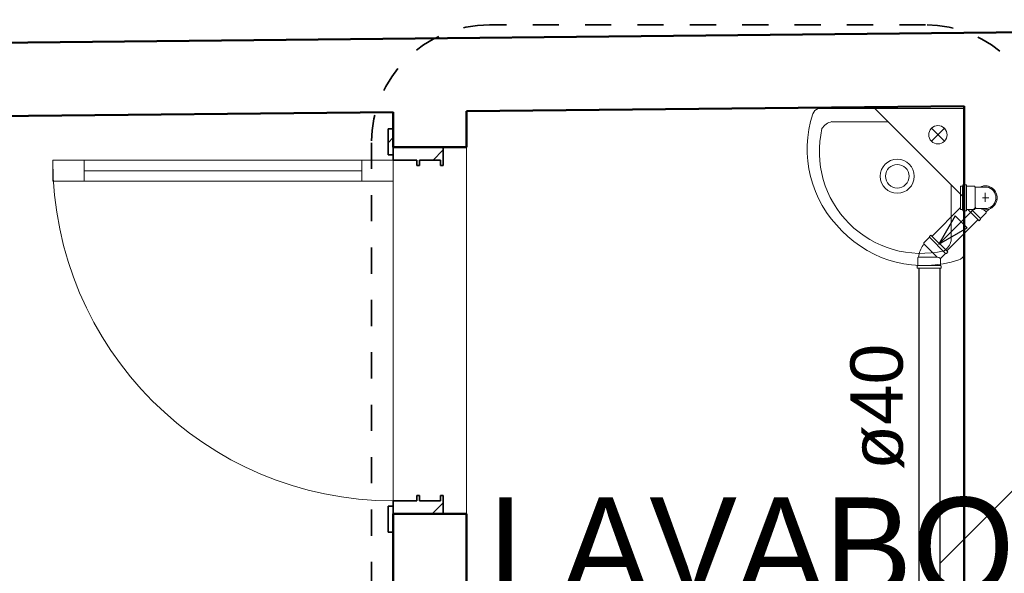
# Model space of a CAD drawing. Header units: millimetres. Extents: x 567 to 934, y -1 to 364.
# Tile 92 of 256: x 588.78 to 592.54, y 101.58 to 103.69. Entities that reach past the tile are written whole.
import ezdxf

# ---------------------------------------------------------------- set-up
doc = ezdxf.new("R2010")
doc.units = ezdxf.units.MM
doc.header["$MEASUREMENT"] = 0
doc.linetypes.add('NULL', pattern=[0])
doc.linetypes.add('Projeção', pattern=[0.0065, 0.005, -0.0015])
for name, color, linetype, lineweight in [('A-ANNO-SYMB', 7, 'Continuous', 9), ('A-AREA-IDEN', 7, 'Continuous', 9), ('A-DETL-GENF', 7, 'Continuous', 13), ('A-DETL-GENF-HDLN', 7, 'Continuous', 13), ('A-WALL', 7, 'Continuous', 25), ('ARQ-ALV-REB', 7, 'Continuous', 18), ('ARQ-ESQUAD', 7, 'Continuous', 25), ('C-PROP-LINE', 7, 'Continuous', 25), ('Peças hidrossanitárias', 7, 'Continuous', 13), ('Simbolos', 14, 'Continuous', 20), ('Simbolos_int', 14, 'Continuous', 15), ('TQ-Condutos', 14, 'Continuous', 25), ('TQ-Sentido conduto', 14, 'Continuous', 30), ('TQ-Textos conduto', 7, 'Continuous', 9)]:
    doc.layers.add(name, color=color, linetype=linetype, lineweight=lineweight)
doc.layers.add('ARQ FINA', color=8, linetype='Continuous')
doc.styles.add('Arial', font='arial.ttf')
doc.styles.add('Humnst777 BlkCn BT_1', font='txt', dxfattribs={"height": 0.1875})
pattern_1 = [(45, (577.2211, 84.8633), (-0.67352, 0.67352), []), (45, (577.4591, 84.8633), (2e-15, 1.34704), []), (45, (576.9831, 84.8633), (2e-15, 1.34704), [])]

msp = doc.modelspace()

# ---------------------------------------------------------------- hatches: boundary and pattern name
at = {"layer": 'ARQ-ESQUAD', "lineweight": 13}
h = msp.add_hatch(dxfattribs=at)
h.set_pattern_fill('FP_11', color=8, scale=2, angle=90, style=0, pattern_type=2)
h.set_pattern_definition(pattern_1)
h.paths.add_polyline_path([(590.1911, 101.7353), (590.2111, 101.7353), (590.2111, 101.8353), (590.1911, 101.8353), (590.1911, 101.8053)])
h.paths.add_polyline_path([(590.1911, 103.1753), (590.2111, 103.1753), (590.2111, 103.2753), (590.1911, 103.2753), (590.1911, 103.2053)])
h = msp.add_hatch(dxfattribs=at)
h.set_pattern_fill('FP_11', color=8, scale=2, angle=90, style=0, pattern_type=2)
h.set_pattern_definition(pattern_1)
h.paths.add_polyline_path([(590.2111, 101.8053), (590.4011, 101.8053), (590.4007, 101.8753), (590.3911, 101.8753), (590.3911, 101.8553), (590.3111, 101.8553), (590.3111, 101.8753), (590.3011, 101.8753), (590.3011, 101.8553), (590.2111, 101.8553), (590.2111, 101.8196)])
h.paths.add_polyline_path([(590.3011, 103.1353), (590.3111, 103.1353), (590.3111, 103.1553), (590.3911, 103.1553), (590.3911, 103.1353), (590.4011, 103.1353), (590.4007, 103.2053), (590.2111, 103.2053), (590.2111, 103.1553), (590.3011, 103.1553)])

# ---------------------------------------------------------------- linework, layer by layer
at = {"layer": 'A-ANNO-SYMB', "color": 8, "linetype": 'Projeção', "lineweight": 35}
for p, q in [((592.2435, 103.6722), (590.5783, 103.6722)), ((590.1283, 103.2222), (590.1283, 100.1042))]:
    msp.add_line(p, q, dxfattribs=at)
for centre, start, end in [((590.5783, 103.2222), 90, 180), ((592.2435, 103.2222), 0, 90)]:
    msp.add_arc(centre, 0.45, start, end, dxfattribs=at)
at = {"layer": 'A-DETL-GENF', "color": 8}
for p, q in [((588.9111, 103.0753), (588.9111, 103.1553)), ((588.9111, 103.1553), (590.2111, 103.1553)), ((588.9111, 103.1553), (588.9111, 103.0753)), ((589.0311, 103.1553), (588.9111, 103.1553)), ((589.0311, 103.0753), (589.0311, 103.1553)), ((590.0911, 103.1553), (590.0911, 103.0753)), ((590.2111, 103.1553), (590.0911, 103.1553)), ((590.2111, 103.1553), (590.2111, 103.0753)), ((590.2111, 103.0753), (590.2111, 103.1553)), ((589.0311, 103.1153), (590.0911, 103.1153)), ((590.2111, 103.0753), (588.9111, 103.0753)), ((588.9111, 103.0753), (589.0311, 103.0753)), ((590.0911, 103.0753), (590.2111, 103.0753))]:
    msp.add_line(p, q, dxfattribs=at)
at = {"layer": 'A-DETL-GENF-HDLN', "color": 8}
msp.add_arc((590.2111, 103.1553), 1.3, 180, 270, dxfattribs=at)
at = {"layer": 'A-WALL', "color": 8, "lineweight": 50}
for p, q in [((597.1191, 103.6918), (584.238, 103.5566)), ((590.4911, 103.3422), (592.3911, 103.3621)), ((592.3911, 103.3621), (592.3911, 99.9553)), ((585.0148, 103.2848), (590.2111, 103.3393)), ((590.2111, 103.3393), (590.2111, 103.2053)), ((590.4911, 103.2053), (590.4911, 103.3422)), ((590.2111, 103.2053), (590.4911, 103.2053)), ((590.4911, 101.8053), (590.2111, 101.8053)), ((590.2111, 101.8053), (590.2111, 99.9553)), ((590.4911, 99.9553), (590.4911, 101.8053))]:
    msp.add_line(p, q, dxfattribs=at)
at = {"layer": 'ARQ FINA', "lineweight": 5}
for radius in [0.065, 0.045]:
    msp.add_circle((592.1356, 103.0942), radius, dxfattribs=at)
at = {"layer": 'ARQ-ALV-REB', "color": 8}
for p, q in [((590.4911, 101.8053), (590.4911, 103.2053)), ((590.2111, 101.8553), (590.2111, 103.0753))]:
    msp.add_line(p, q, dxfattribs=at)
at = {"layer": 'ARQ-ESQUAD', "color": 8, "lineweight": 35}
for p, q in [((590.1911, 103.2753), (590.2111, 103.2753)), ((590.1911, 103.1753), (590.1911, 103.2753)), ((590.2111, 103.1553), (590.2111, 103.2053)), ((590.2111, 103.2053), (590.2111, 103.1753)), ((590.4011, 103.2053), (590.4011, 103.1353)), ((590.2111, 103.1753), (590.1911, 103.1753)), ((590.3011, 103.1553), (590.2111, 103.1553)), ((590.3011, 103.1353), (590.3011, 103.1553)), ((590.3111, 103.1353), (590.3011, 103.1353)), ((590.3111, 103.1553), (590.3111, 103.1353)), ((590.3911, 103.1553), (590.3111, 103.1553)), ((590.3911, 103.1353), (590.3911, 103.1553)), ((590.4011, 103.1353), (590.3911, 103.1353)), ((590.2111, 101.8553), (590.3011, 101.8553)), ((590.2111, 101.8053), (590.2111, 101.8553)), ((590.3011, 101.8753), (590.3111, 101.8753)), ((590.3011, 101.8553), (590.3011, 101.8753)), ((590.3111, 101.8753), (590.3111, 101.8553)), ((590.3111, 101.8553), (590.3911, 101.8553)), ((590.3911, 101.8753), (590.4011, 101.8753)), ((590.3911, 101.8553), (590.3911, 101.8753)), ((590.4011, 101.8753), (590.4011, 101.8053)), ((590.1911, 101.8353), (590.2111, 101.8353)), ((590.1911, 101.7353), (590.1911, 101.8353)), ((590.2111, 101.8353), (590.2111, 101.8053)), ((590.2111, 101.7353), (590.1911, 101.7353))]:
    msp.add_line(p, q, dxfattribs=at)
at = {"layer": 'C-PROP-LINE', "color": 8}
msp.add_line((597.0711, 103.6912), (584.4897, 103.5593), dxfattribs=at)
at = {"layer": 'Peças hidrossanitárias', "color": 8}
for p, q in [((591.8335, 103.3527), (592.3911, 103.3527)), ((592.3911, 103.0119), (592.0503, 103.3527)), ((591.886, 103.3025), (592.1005, 103.3025)), ((592.266, 103.2771), (592.3155, 103.2276)), ((592.3155, 103.2771), (592.266, 103.2276)), ((592.3409, 103.0621), (592.3409, 102.8476))]:
    msp.add_line(p, q, dxfattribs=at)
for radius in [0.065, 0.045]:
    msp.add_circle((592.1356, 103.0942), radius, dxfattribs=at)
for centre, radius, start, end in [((591.8435, 103.3224), 0.0319, 108.2146, 161.7854), ((592.223, 103.1975), 0.4314, 161.7854, 226.2146), ((592.2271, 103.1887), 0.389, 167.0451, 282.9549), ((591.8987, 103.2439), 0.06, 102.2639, 147.7361), ((592.2908, 103.2524), 0.035, 135, 315), ((592.2908, 103.2524), 0.035, 135, 315), ((592.2908, 103.2524), 0.035, 315, 135), ((592.2908, 103.2524), 0.035, 315, 135), ((592.2359, 103.1846), 0.4314, 223.7854, 288.2146), ((592.2823, 102.8603), 0.06, 302.2639, 347.7361), ((592.3608, 102.8051), 0.0319, 288.2146, 341.7854)]:
    msp.add_arc(centre, radius, start, end, dxfattribs=at)
at = {"layer": 'Simbolos'}
for p, q in [((592.3771, 102.9678), (592.3771, 103.056)), ((592.3771, 103.056), (592.3833, 103.056)), ((592.3861, 103.0606), (592.3852, 103.0575)), ((592.388, 103.062), (592.3976, 103.062)), ((592.3995, 103.0602), (592.3998, 103.0579)), ((592.4017, 103.056), (592.4301, 103.056)), ((592.4301, 103.056), (592.433, 103.0531)), ((592.4516, 103.0531), (592.433, 103.0531)), ((592.4711, 103.0531), (592.4516, 103.0531)), ((592.3771, 102.9678), (592.3833, 102.9678)), ((592.3861, 102.9633), (592.3852, 102.9664)), ((592.388, 102.9618), (592.3976, 102.9618)), ((592.3995, 102.9637), (592.3998, 102.966)), ((592.4017, 102.9678), (592.4301, 102.9678)), ((592.4482, 102.9245), (592.4049, 102.9678)), ((592.4301, 102.9678), (592.433, 102.9707)), ((592.4516, 102.9707), (592.433, 102.9707)), ((592.4711, 102.9707), (592.4516, 102.9707)), ((592.4539, 102.933), (592.4751, 102.9542)), ((592.4864, 102.969), (592.4751, 102.9577)), ((592.4751, 102.9542), (592.4751, 102.9577)), ((592.4482, 102.9245), (592.4539, 102.9302)), ((592.4539, 102.9302), (592.4539, 102.933)), ((592.2643, 102.8696), (592.2586, 102.864)), ((592.2586, 102.864), (592.2586, 102.8611)), ((592.3288, 102.8051), (592.2643, 102.8696)), ((592.2586, 102.8611), (592.2374, 102.8399)), ((592.2374, 102.8399), (592.2374, 102.8365)), ((592.3203, 102.7995), (592.3012, 102.7804)), ((592.3231, 102.7995), (592.3203, 102.7995)), ((592.3288, 102.8051), (592.3231, 102.7995)), ((592.212, 102.7515), (592.214, 102.7535)), ((592.212, 102.7435), (592.212, 102.7515)), ((592.214, 102.7835), (592.2164, 102.7859)), ((592.214, 102.7535), (592.214, 102.7835)), ((592.3012, 102.7535), (592.3012, 102.7804)), ((592.3033, 102.7515), (592.3012, 102.7535)), ((592.3033, 102.7435), (592.3033, 102.7515)), ((592.3033, 102.7435), (592.212, 102.7435))]:
    msp.add_line(p, q, dxfattribs=at)
for points in [[(592.3833, 103.056), (592.3836, 103.0561), (592.3839, 103.0561), (592.3842, 103.0562), (592.3844, 103.0564), (592.3846, 103.0565), (592.3848, 103.0568), (592.385, 103.057), (592.3851, 103.0572), (592.3852, 103.0575)], [(592.388, 103.062), (592.3877, 103.062), (592.3874, 103.0619), (592.3871, 103.0618), (592.3869, 103.0617), (592.3867, 103.0615), (592.3865, 103.0613), (592.3863, 103.0611), (592.3862, 103.0608), (592.3861, 103.0606)], [(592.3995, 103.0602), (592.3995, 103.0605), (592.3994, 103.0608), (592.3992, 103.0611), (592.399, 103.0614), (592.3988, 103.0616), (592.3985, 103.0618), (592.3982, 103.0619), (592.3979, 103.062), (592.3976, 103.062)], [(592.3997, 103.0579), (592.3998, 103.0575), (592.3999, 103.0572), (592.4001, 103.0569), (592.4003, 103.0567), (592.4005, 103.0565), (592.4008, 103.0563), (592.4011, 103.0561), (592.4014, 103.0561), (592.4017, 103.056)], [(592.4711, 102.9708), (592.4783, 102.9714), (592.4852, 102.9732), (592.4917, 102.9763), (592.4976, 102.9804), (592.5026, 102.9855), (592.5068, 102.9913), (592.5098, 102.9979), (592.5117, 103.0048), (592.5123, 103.0119), (592.5117, 103.0191), (592.5098, 103.026), (592.5068, 103.0325), (592.5026, 103.0384), (592.4976, 103.0435), (592.4917, 103.0476), (592.4852, 103.0506), (592.4783, 103.0525), (592.4711, 103.0531)], [(592.3852, 102.9664), (592.3851, 102.9666), (592.385, 102.9669), (592.3848, 102.9671), (592.3846, 102.9673), (592.3844, 102.9675), (592.3842, 102.9676), (592.3839, 102.9677), (592.3836, 102.9678), (592.3833, 102.9678)], [(592.3861, 102.9633), (592.3862, 102.963), (592.3863, 102.9628), (592.3865, 102.9626), (592.3867, 102.9623), (592.3869, 102.9622), (592.3871, 102.962), (592.3874, 102.9619), (592.3877, 102.9619), (592.388, 102.9618)], [(592.3976, 102.9618), (592.3979, 102.9619), (592.3982, 102.9619), (592.3985, 102.9621), (592.3988, 102.9623), (592.399, 102.9625), (592.3992, 102.9627), (592.3994, 102.963), (592.3995, 102.9633), (592.3995, 102.9637)], [(592.4017, 102.9678), (592.4014, 102.9678), (592.4011, 102.9677), (592.4008, 102.9676), (592.4005, 102.9674), (592.4003, 102.9672), (592.4001, 102.9669), (592.3999, 102.9666), (592.3998, 102.9663), (592.3997, 102.966)], [(592.2374, 102.8365), (592.2339, 102.8315), (592.2307, 102.8262), (592.2278, 102.8208), (592.2251, 102.8153), (592.2228, 102.8096), (592.2207, 102.8038), (592.219, 102.7979), (592.2176, 102.7919), (592.2164, 102.7859)]]:
    msp.add_lwpolyline(points, dxfattribs=at)
at = {"layer": 'Simbolos_int'}
for p, q in [((592.3848, 103.056), (592.3848, 102.9678)), ((592.3999, 103.056), (592.3999, 102.9678)), ((592.433, 103.0531), (592.433, 102.9707)), ((592.4711, 103.0313), (592.4711, 102.9959)), ((592.485, 103.0119), (592.4604, 103.0119)), ((592.4539, 102.933), (592.419, 102.9678)), ((592.4751, 102.9577), (592.4661, 102.9666)), ((592.2881, 102.7859), (592.2374, 102.8365)), ((592.2586, 102.8611), (592.3203, 102.7995)), ((592.3012, 102.7535), (592.214, 102.7535)), ((592.2164, 102.7859), (592.2881, 102.7859)), ((592.2881, 102.7859), (592.2939, 102.7835)), ((592.2939, 102.7835), (592.3012, 102.7804))]:
    msp.add_line(p, q, dxfattribs=at)
for points in [[(592.4864, 102.969), (592.4915, 102.9711), (592.4962, 102.9739), (592.5006, 102.9771), (592.5045, 102.9809), (592.508, 102.9851), (592.5109, 102.9898), (592.5133, 102.9947), (592.5151, 102.9999), (592.5162, 103.0052), (592.5167, 103.0107), (592.5165, 103.0161), (592.5157, 103.0216), (592.5142, 103.0268), (592.5121, 103.0319), (592.5094, 103.0367), (592.5062, 103.0411), (592.5024, 103.0451), (592.4983, 103.0486), (592.4937, 103.0516), (592.4888, 103.054), (592.4836, 103.0558), (592.4783, 103.057), (592.4728, 103.0575), (592.4673, 103.0574), (592.4619, 103.0566), (592.4566, 103.0552), (592.4516, 103.0531)], [(592.4516, 102.9707), (592.4579, 102.9683), (592.4645, 102.9668), (592.4713, 102.9663), (592.4781, 102.9669), (592.4847, 102.9684), (592.491, 102.9709), (592.4969, 102.9743), (592.5022, 102.9786), (592.5068, 102.9836), (592.5106, 102.9892), (592.5136, 102.9953), (592.5156, 103.0018), (592.5166, 103.0085), (592.5166, 103.0153), (592.5156, 103.0221), (592.5136, 103.0285), (592.5106, 103.0347), (592.5068, 103.0403), (592.5022, 103.0453), (592.4969, 103.0495), (592.491, 103.053), (592.4847, 103.0555), (592.4781, 103.057), (592.4713, 103.0575), (592.4645, 103.0571), (592.4579, 103.0556), (592.4516, 103.0531)]]:
    msp.add_lwpolyline(points, dxfattribs=at)
at = {"layer": 'TQ-Condutos'}
for p, q in [((592.3771, 102.9745), (592.2683, 102.8657)), ((592.4442, 102.9285), (592.3248, 102.8091)), ((592.2176, 102.7435), (592.2176, 100.2677)), ((592.2976, 102.7435), (592.2976, 100.2677)), ((592.2976, 101.6155), (593.2793, 102.5972))]:
    msp.add_line(p, q, dxfattribs=at)
at = {"layer": 'TQ-Sentido conduto'}
for p, q in [((592.3562, 102.9427), (592.2937, 102.8345)), ((592.4019, 102.897), (592.3562, 102.9427)), ((592.2937, 102.8345), (592.4019, 102.897))]:
    msp.add_line(p, q, dxfattribs=at)
msp.add_lwpolyline([(592.4351, 102.9759), (592.2937, 102.8345)], dxfattribs=at)

# ---------------------------------------------------------------- texts
at = {"layer": 'A-AREA-IDEN', "color": 8, "style": 'Humnst777 BlkCn BT_1'}
msp.add_text('LAVABO', height=0.375, dxfattribs=at).set_placement((590.5755, 101.4929))
at = {"layer": 'TQ-Textos conduto', "linetype": 'NULL', "insert": (592.1619, 102.2143), "char_height": 0.2, "width": 0.962805, "attachment_point": 8, "rotation": 90.0002, "line_spacing_factor": 0.6, "style": 'Arial'}
msp.add_mtext('ø40', dxfattribs=at)

doc.saveas('drawing.dxf')
